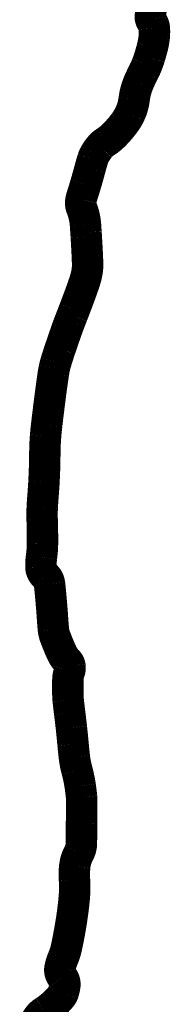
# Model space of a CAD drawing. Header units: feet. Extents: x 0.5 to 9, y 11.5 to 22.5.
# Tile 167 of 170: x 8.2412 to 8.2744, y 13.2639 to 13.4802. Entities that reach past the tile are written whole.
import ezdxf

# ---------------------------------------------------------------- set-up
doc = ezdxf.new("R2010")
doc.units = ezdxf.units.FT
doc.header["$MEASUREMENT"] = 0
doc.layers.add('BELMONT-BORDER', color=5, linetype='CONTINUOUS')

msp = doc.modelspace()

# ---------------------------------------------------------------- linework, layer by layer
at = {"layer": 'BELMONT-BORDER', "color": 7, "const_width": 0.00691}
msp.add_lwpolyline([(8.24469, 13.25996, -0.08562), (8.24562, 13.26139, -0.066961), (8.24665, 13.26225, 0.042669), (8.24834, 13.26351, 0.016435), (8.24954, 13.26465, 0.022735), (8.25034, 13.26554, 0.087723), (8.25078, 13.26632, 0.048764), (8.25116, 13.26789, 0.212054), (8.2506, 13.26986, -0.219963), (8.25009, 13.27178, -0.060601), (8.25071, 13.27384, 0.050495), (8.25151, 13.2763, 0.014654), (8.25265, 13.28245, 0.017513), (8.25327, 13.28765, 0.040704), (8.25328, 13.29128, -0.049596), (8.25335, 13.29425, -0.095824), (8.25423, 13.29702, 0.123104), (8.25481, 13.29923, 0.003746), (8.25482, 13.30131, -0.003374), (8.25483, 13.30361, -0.002371), (8.25488, 13.30695, 0.005253), (8.25489, 13.30846, 0.025645), (8.25485, 13.30934, 0.009099), (8.25455, 13.3118, 0.032349), (8.25382, 13.31528, -0.038866), (8.25326, 13.31819, -0.005633), (8.25297, 13.32096, 0.004278), (8.25261, 13.32462, 0.003884), (8.25222, 13.32789, -0.004622), (8.2519, 13.33064, -0.022474), (8.25183, 13.33186, -0.008176), (8.25183, 13.33521, -0.086091), (8.25216, 13.33694, 0.125731), (8.2523, 13.33815, 0.162565), (8.25175, 13.33925, -0.089351), (8.2505, 13.34105, -0.020283), (8.24896, 13.34481, -0.061517), (8.24866, 13.34612, -0.009183), (8.24847, 13.34843, 0.005713), (8.24819, 13.35214, 0.002097), (8.24797, 13.35455, 0.003018), (8.2478, 13.35622, 0.196239), (8.24679, 13.35808, -0.213414), (8.24591, 13.35984, -0.045892), (8.24603, 13.36213, 0.034221), (8.24625, 13.36518, 0.009733), (8.24617, 13.37048, -0.020769), (8.24619, 13.37296, -0.00839), (8.24635, 13.37542, 0.00644), (8.24657, 13.37862, 0.013169), (8.24676, 13.38462, -0.019115), (8.24693, 13.38875, -0.008961), (8.24717, 13.39115, -0.00333), (8.24796, 13.39757, -0.004058), (8.24863, 13.4024, -0.016391), (8.24884, 13.40358, -0.019794), (8.24919, 13.40495, -0.009075), (8.25013, 13.40788, -0.003026), (8.2516, 13.41214, -0.006949), (8.25228, 13.41398, -0.002766), (8.25278, 13.41526, 0.000844), (8.25328, 13.41655, 0.005211), (8.25457, 13.41998, 0.006616), (8.25552, 13.4227, 0.037068), (8.25604, 13.42474, 0.048072), (8.25617, 13.42636, 0.007704), (8.25611, 13.42828, 0.003539), (8.25588, 13.43247, 0.000724), (8.25582, 13.43347, 0.000448), (8.25571, 13.43509, 0.078307), (8.25486, 13.43883, -0.158146), (8.25474, 13.44075, -0.01793), (8.25505, 13.44182, 0.008544), (8.25574, 13.44405, 0.006412), (8.25669, 13.44744, -0.010214), (8.2573, 13.44957, -0.055155), (8.2578, 13.45071, -0.038278), (8.25881, 13.45218, -0.084483), (8.26007, 13.45331, 0.057731), (8.26198, 13.45484, 0.034881), (8.26424, 13.45746, 0.049899), (8.26549, 13.45953, 0.081597), (8.2664, 13.46273, -0.072183), (8.26737, 13.46636, -0.01907), (8.26849, 13.46872, 0.02749), (8.26924, 13.47038, 0.017489), (8.26978, 13.47191, 0.011891), (8.27043, 13.47422, 0.037694), (8.27082, 13.47639, 0.042798), (8.27085, 13.47833, 0.147885), (8.27029, 13.47982, -0.194316), (8.26996, 13.48101, -0.002644), (8.27023, 13.48331, 0.001533), (8.27071, 13.48729, 0.000167)], format="xyb", dxfattribs=at)

doc.saveas('drawing.dxf')
